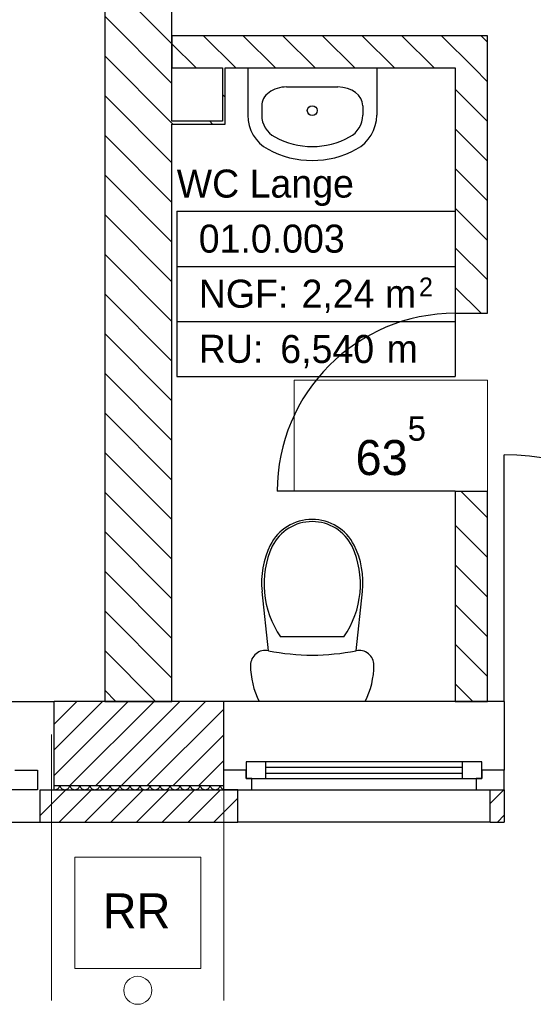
# Model space of a CAD drawing. Extents: x -73 to 359, y -4 to 85.
# Tile 39 of 149: x -20.82 to -18.99, y 31.98 to 35.5. Entities that reach past the tile are written whole.
import ezdxf

# ---------------------------------------------------------------- set-up
doc = ezdxf.new("R2010")
doc.units = 0
doc.header["$MEASUREMENT"] = 0
doc.linetypes.add('Strichpunktlinie', pattern=[0.006703, 0.003528, -0.001764, 0, -0.001411])
doc.linetypes.add('Wipeout_Contour', pattern=[1, 0, -1])
for name, color, linetype in [('0._EG_7_0', 7, 'Continuous'), ('0._EG_7_A_1 Sanitär', 7, 'Continuous'), ('0._EG_7_P_ZE_ACHSEN', 7, 'Continuous'), ('0._EG_7_P_ZE_TEXT', 7, 'Continuous'), ('0._EG_7_R_NT_INNENWAND', 7, 'Continuous'), ('0._EG_7_R_NT_TREPPE', 7, 'Continuous'), ('0._EG_7_R_TR_AUSSENWAND', 7, 'Continuous'), ('0._EG_7_R_TR_INNENWAND', 7, 'Continuous'), ('0._EG_7_Räume', 7, 'Continuous')]:
    doc.layers.add(name, color=color, linetype=linetype)
doc.styles.add('ERSTELLTER_STIL_1', font='txt')
doc.styles.add('ERSTELLTER_STIL_3', font='txt')
pattern_1 = [(45, (0, 0), (-0.04596194, 0.04596194), [])]
pattern_2 = [(135, (0, 0), (0.07071068, 0.07071068), [])]

# ---------------------------------------------------------------- blocks, each defined once
blk = doc.blocks.new('*X8', base_point=(-79.1554, -34.5065))
at = {"layer": '0._EG_7_R_TR_AUSSENWAND', "linetype": 'Continuous', "ltscale": 1000}
for p, q in [((-20.6987, 32.7505), (-20.6983, 32.7505)), ((-20.6983, 32.7505), (-20.6964, 32.7504)), ((-20.6964, 32.7504), (-20.6945, 32.7505)), ((-20.6945, 32.7505), (-20.6927, 32.7508)), ((-20.6927, 32.7508), (-20.6909, 32.7512)), ((-20.6909, 32.7512), (-20.6891, 32.7519)), ((-20.6891, 32.7519), (-20.6874, 32.7528)), ((-20.6874, 32.7528), (-20.6859, 32.7538)), ((-20.6859, 32.7538), (-20.6844, 32.755)), ((-20.6844, 32.755), (-20.6831, 32.7563)), ((-20.6831, 32.7563), (-20.6819, 32.7578)), ((-20.6819, 32.7578), (-20.6809, 32.7594)), ((-20.6809, 32.7594), (-20.6801, 32.7611)), ((-20.6801, 32.7611), (-20.6794, 32.7628)), ((-20.6794, 32.7628), (-20.6789, 32.7647)), ((-20.6789, 32.7647), (-20.6789, 32.765)), ((-20.6783, 32.765), (-20.6782, 32.7647)), ((-20.6782, 32.7647), (-20.6777, 32.7628)), ((-20.6777, 32.7628), (-20.6771, 32.7611)), ((-20.6771, 32.7611), (-20.6762, 32.7594)), ((-20.6762, 32.7594), (-20.6752, 32.7578)), ((-20.6752, 32.7578), (-20.6741, 32.7563)), ((-20.6741, 32.7563), (-20.6727, 32.755)), ((-20.6727, 32.755), (-20.6713, 32.7538)), ((-20.6713, 32.7538), (-20.6697, 32.7528)), ((-20.6697, 32.7528), (-20.668, 32.7519)), ((-20.668, 32.7519), (-20.6663, 32.7512)), ((-20.6663, 32.7512), (-20.6645, 32.7508)), ((-20.6645, 32.7508), (-20.6626, 32.7505)), ((-20.6626, 32.7505), (-20.6607, 32.7504)), ((-20.6607, 32.7504), (-20.6588, 32.7505)), ((-20.6588, 32.7505), (-20.657, 32.7508)), ((-20.657, 32.7508), (-20.6552, 32.7512)), ((-20.6552, 32.7512), (-20.6534, 32.7519)), ((-20.6534, 32.7519), (-20.6517, 32.7528)), ((-20.6517, 32.7528), (-20.6502, 32.7538)), ((-20.6502, 32.7538), (-20.6487, 32.755)), ((-20.6487, 32.755), (-20.6474, 32.7563)), ((-20.6474, 32.7563), (-20.6462, 32.7578)), ((-20.6462, 32.7578), (-20.6452, 32.7594)), ((-20.6452, 32.7594), (-20.6443, 32.7611)), ((-20.6443, 32.7611), (-20.6437, 32.7628)), ((-20.6437, 32.7628), (-20.6432, 32.7647)), ((-20.6432, 32.7647), (-20.6432, 32.765)), ((-20.6426, 32.765), (-20.6425, 32.7647)), ((-20.6425, 32.7647), (-20.642, 32.7628)), ((-20.642, 32.7628), (-20.6414, 32.7611)), ((-20.6414, 32.7611), (-20.6405, 32.7594)), ((-20.6405, 32.7594), (-20.6395, 32.7578)), ((-20.6395, 32.7578), (-20.6383, 32.7563)), ((-20.6383, 32.7563), (-20.637, 32.755)), ((-20.637, 32.755), (-20.6356, 32.7538)), ((-20.6356, 32.7538), (-20.634, 32.7528)), ((-20.634, 32.7528), (-20.6323, 32.7519)), ((-20.6323, 32.7519), (-20.6306, 32.7512)), ((-20.6306, 32.7512), (-20.6287, 32.7508)), ((-20.6287, 32.7508), (-20.6269, 32.7505)), ((-20.6269, 32.7505), (-20.625, 32.7504)), ((-20.625, 32.7504), (-20.6231, 32.7505)), ((-20.6231, 32.7505), (-20.6213, 32.7508)), ((-20.6213, 32.7508), (-20.6194, 32.7512)), ((-20.6194, 32.7512), (-20.6177, 32.7519)), ((-20.6177, 32.7519), (-20.616, 32.7528)), ((-20.616, 32.7528), (-20.6144, 32.7538)), ((-20.6144, 32.7538), (-20.613, 32.755)), ((-20.613, 32.755), (-20.6117, 32.7563)), ((-20.6117, 32.7563), (-20.6105, 32.7578)), ((-20.6105, 32.7578), (-20.6095, 32.7594)), ((-20.6095, 32.7594), (-20.6086, 32.7611)), ((-20.6086, 32.7611), (-20.608, 32.7628)), ((-20.608, 32.7628), (-20.6075, 32.7647)), ((-20.6075, 32.7647), (-20.6074, 32.765)), ((-20.6068, 32.765), (-20.6068, 32.7647)), ((-20.6068, 32.7647), (-20.6063, 32.7628)), ((-20.6063, 32.7628), (-20.6057, 32.7611)), ((-20.6057, 32.7611), (-20.6048, 32.7594)), ((-20.6048, 32.7594), (-20.6038, 32.7578)), ((-20.6038, 32.7578), (-20.6026, 32.7563)), ((-20.6026, 32.7563), (-20.6013, 32.755)), ((-20.6013, 32.755), (-20.5998, 32.7538)), ((-20.5998, 32.7538), (-20.5983, 32.7528)), ((-20.5983, 32.7528), (-20.5966, 32.7519)), ((-20.5966, 32.7519), (-20.5948, 32.7512)), ((-20.5948, 32.7512), (-20.593, 32.7508)), ((-20.593, 32.7508), (-20.5912, 32.7505)), ((-20.5912, 32.7505), (-20.5893, 32.7504)), ((-20.5893, 32.7504), (-20.5874, 32.7505)), ((-20.5874, 32.7505), (-20.5855, 32.7508)), ((-20.5855, 32.7508), (-20.5837, 32.7512)), ((-20.5837, 32.7512), (-20.582, 32.7519)), ((-20.582, 32.7519), (-20.5803, 32.7528)), ((-20.5803, 32.7528), (-20.5787, 32.7538)), ((-20.5787, 32.7538), (-20.5773, 32.755)), ((-20.5773, 32.755), (-20.5759, 32.7563)), ((-20.5759, 32.7563), (-20.5748, 32.7578)), ((-20.5748, 32.7578), (-20.5738, 32.7594)), ((-20.5738, 32.7594), (-20.5729, 32.7611)), ((-20.5729, 32.7611), (-20.5723, 32.7628)), ((-20.5723, 32.7628), (-20.5718, 32.7647)), ((-20.5718, 32.7647), (-20.5717, 32.765)), ((-20.5711, 32.765), (-20.5711, 32.7647)), ((-20.5711, 32.7647), (-20.5706, 32.7628)), ((-20.5706, 32.7628), (-20.5699, 32.7611)), ((-20.5699, 32.7611), (-20.5691, 32.7594)), ((-20.5691, 32.7594), (-20.5681, 32.7578)), ((-20.5681, 32.7578), (-20.5669, 32.7563)), ((-20.5669, 32.7563), (-20.5656, 32.755)), ((-20.5656, 32.755), (-20.5641, 32.7538)), ((-20.5641, 32.7538), (-20.5626, 32.7528)), ((-20.5626, 32.7528), (-20.5609, 32.7519)), ((-20.5609, 32.7519), (-20.5591, 32.7512)), ((-20.5591, 32.7512), (-20.5573, 32.7508)), ((-20.5573, 32.7508), (-20.5555, 32.7505)), ((-20.5555, 32.7505), (-20.5536, 32.7504)), ((-20.5536, 32.7504), (-20.5517, 32.7505)), ((-20.5517, 32.7505), (-20.5498, 32.7508)), ((-20.5498, 32.7508), (-20.548, 32.7512)), ((-20.548, 32.7512), (-20.5463, 32.7519)), ((-20.5463, 32.7519), (-20.5446, 32.7528)), ((-20.5446, 32.7528), (-20.543, 32.7538)), ((-20.543, 32.7538), (-20.5416, 32.755)), ((-20.5416, 32.755), (-20.5402, 32.7563)), ((-20.5402, 32.7563), (-20.5391, 32.7578)), ((-20.5391, 32.7578), (-20.538, 32.7594)), ((-20.538, 32.7594), (-20.5372, 32.7611)), ((-20.5372, 32.7611), (-20.5365, 32.7628)), ((-20.5365, 32.7628), (-20.5361, 32.7647)), ((-20.5361, 32.7647), (-20.536, 32.765)), ((-20.5354, 32.765), (-20.5354, 32.7647)), ((-20.5354, 32.7647), (-20.5349, 32.7628)), ((-20.5349, 32.7628), (-20.5342, 32.7611)), ((-20.5342, 32.7611), (-20.5334, 32.7594)), ((-20.5334, 32.7594), (-20.5324, 32.7578)), ((-20.5324, 32.7578), (-20.5312, 32.7563)), ((-20.5312, 32.7563), (-20.5299, 32.755)), ((-20.5299, 32.755), (-20.5284, 32.7538)), ((-20.5284, 32.7538), (-20.5268, 32.7528)), ((-20.5268, 32.7528), (-20.5252, 32.7519)), ((-20.5252, 32.7519), (-20.5234, 32.7512)), ((-20.5234, 32.7512), (-20.5216, 32.7508)), ((-20.5216, 32.7508), (-20.5197, 32.7505)), ((-20.5197, 32.7505), (-20.5179, 32.7504)), ((-20.5179, 32.7504), (-20.516, 32.7505)), ((-20.516, 32.7505), (-20.5141, 32.7508)), ((-20.5141, 32.7508), (-20.5123, 32.7512)), ((-20.5123, 32.7512), (-20.5105, 32.7519)), ((-20.5105, 32.7519), (-20.5089, 32.7528)), ((-20.5089, 32.7528), (-20.5073, 32.7538)), ((-20.5073, 32.7538), (-20.5058, 32.755)), ((-20.5058, 32.755), (-20.5045, 32.7563)), ((-20.5045, 32.7563), (-20.5033, 32.7578)), ((-20.5033, 32.7578), (-20.5023, 32.7594)), ((-20.5023, 32.7594), (-20.5015, 32.7611)), ((-20.5015, 32.7611), (-20.5008, 32.7628)), ((-20.5008, 32.7628), (-20.5004, 32.7647)), ((-20.5004, 32.7647), (-20.5003, 32.765)), ((-20.4997, 32.765), (-20.4996, 32.7647)), ((-20.4996, 32.7647), (-20.4992, 32.7628)), ((-20.4992, 32.7628), (-20.4985, 32.7611)), ((-20.4985, 32.7611), (-20.4977, 32.7594)), ((-20.4977, 32.7594), (-20.4967, 32.7578)), ((-20.4967, 32.7578), (-20.4955, 32.7563)), ((-20.4955, 32.7563), (-20.4942, 32.755)), ((-20.4942, 32.755), (-20.4927, 32.7538)), ((-20.4927, 32.7538), (-20.4911, 32.7528)), ((-20.4911, 32.7528), (-20.4895, 32.7519)), ((-20.4895, 32.7519), (-20.4877, 32.7512)), ((-20.4877, 32.7512), (-20.4859, 32.7508)), ((-20.4859, 32.7508), (-20.484, 32.7505)), ((-20.484, 32.7505), (-20.4821, 32.7504)), ((-20.4821, 32.7504), (-20.4803, 32.7505)), ((-20.4803, 32.7505), (-20.4784, 32.7508)), ((-20.4784, 32.7508), (-20.4766, 32.7512)), ((-20.4766, 32.7512), (-20.4748, 32.7519)), ((-20.4748, 32.7519), (-20.4732, 32.7528)), ((-20.4732, 32.7528), (-20.4716, 32.7538)), ((-20.4716, 32.7538), (-20.4701, 32.755)), ((-20.4701, 32.755), (-20.4688, 32.7563)), ((-20.4688, 32.7563), (-20.4676, 32.7578)), ((-20.4676, 32.7578), (-20.4666, 32.7594)), ((-20.4666, 32.7594), (-20.4658, 32.7611)), ((-20.4658, 32.7611), (-20.4651, 32.7628)), ((-20.4651, 32.7628), (-20.4646, 32.7647)), ((-20.4646, 32.7647), (-20.4646, 32.765)), ((-20.464, 32.765), (-20.4639, 32.7647)), ((-20.4639, 32.7647), (-20.4635, 32.7628)), ((-20.4635, 32.7628), (-20.4628, 32.7611)), ((-20.4628, 32.7611), (-20.462, 32.7594)), ((-20.462, 32.7594), (-20.4609, 32.7578)), ((-20.4609, 32.7578), (-20.4598, 32.7563)), ((-20.4598, 32.7563), (-20.4584, 32.755)), ((-20.4584, 32.755), (-20.457, 32.7538)), ((-20.457, 32.7538), (-20.4554, 32.7528)), ((-20.4554, 32.7528), (-20.4537, 32.7519)), ((-20.4537, 32.7519), (-20.452, 32.7512)), ((-20.452, 32.7512), (-20.4502, 32.7508)), ((-20.4502, 32.7508), (-20.4483, 32.7505)), ((-20.4483, 32.7505), (-20.4464, 32.7504)), ((-20.4464, 32.7504), (-20.4445, 32.7505)), ((-20.4445, 32.7505), (-20.4427, 32.7508)), ((-20.4427, 32.7508), (-20.4409, 32.7512)), ((-20.4409, 32.7512), (-20.4391, 32.7519)), ((-20.4391, 32.7519), (-20.4374, 32.7528)), ((-20.4374, 32.7528), (-20.4359, 32.7538)), ((-20.4359, 32.7538), (-20.4344, 32.755)), ((-20.4344, 32.755), (-20.4331, 32.7563)), ((-20.4331, 32.7563), (-20.4319, 32.7578)), ((-20.4319, 32.7578), (-20.4309, 32.7594)), ((-20.4309, 32.7594), (-20.4301, 32.7611)), ((-20.4301, 32.7611), (-20.4294, 32.7628)), ((-20.4294, 32.7628), (-20.4289, 32.7647)), ((-20.4289, 32.7647), (-20.4289, 32.765)), ((-20.4283, 32.765), (-20.4282, 32.7647)), ((-20.4282, 32.7647), (-20.4277, 32.7628)), ((-20.4277, 32.7628), (-20.4271, 32.7611)), ((-20.4271, 32.7611), (-20.4262, 32.7594)), ((-20.4262, 32.7594), (-20.4252, 32.7578)), ((-20.4252, 32.7578), (-20.4241, 32.7563)), ((-20.4241, 32.7563), (-20.4227, 32.755)), ((-20.4227, 32.755), (-20.4213, 32.7538)), ((-20.4213, 32.7538), (-20.4197, 32.7528)), ((-20.4197, 32.7528), (-20.418, 32.7519)), ((-20.418, 32.7519), (-20.4163, 32.7512)), ((-20.4163, 32.7512), (-20.4145, 32.7508)), ((-20.4145, 32.7508), (-20.4126, 32.7505)), ((-20.4126, 32.7505), (-20.4107, 32.7504)), ((-20.4107, 32.7504), (-20.4088, 32.7505)), ((-20.4088, 32.7505), (-20.407, 32.7508)), ((-20.407, 32.7508), (-20.4052, 32.7512)), ((-20.4052, 32.7512), (-20.4034, 32.7519)), ((-20.4034, 32.7519), (-20.4017, 32.7528)), ((-20.4017, 32.7528), (-20.4002, 32.7538)), ((-20.4002, 32.7538), (-20.3987, 32.755)), ((-20.3987, 32.755), (-20.3974, 32.7563)), ((-20.3974, 32.7563), (-20.3962, 32.7578)), ((-20.3962, 32.7578), (-20.3952, 32.7594)), ((-20.3952, 32.7594), (-20.3943, 32.7611)), ((-20.3943, 32.7611), (-20.3937, 32.7628)), ((-20.3937, 32.7628), (-20.3932, 32.7647)), ((-20.3932, 32.7647), (-20.3932, 32.765)), ((-20.3926, 32.765), (-20.3925, 32.7647)), ((-20.3925, 32.7647), (-20.392, 32.7628)), ((-20.392, 32.7628), (-20.3914, 32.7611)), ((-20.3914, 32.7611), (-20.3905, 32.7594)), ((-20.3905, 32.7594), (-20.3895, 32.7578)), ((-20.3895, 32.7578), (-20.3883, 32.7563)), ((-20.3883, 32.7563), (-20.387, 32.755)), ((-20.387, 32.755), (-20.3856, 32.7538)), ((-20.3856, 32.7538), (-20.384, 32.7528)), ((-20.384, 32.7528), (-20.3823, 32.7519)), ((-20.3823, 32.7519), (-20.3806, 32.7512)), ((-20.3806, 32.7512), (-20.3787, 32.7508)), ((-20.3787, 32.7508), (-20.3769, 32.7505)), ((-20.3769, 32.7505), (-20.375, 32.7504)), ((-20.375, 32.7504), (-20.3731, 32.7505)), ((-20.3731, 32.7505), (-20.3713, 32.7508)), ((-20.3713, 32.7508), (-20.3694, 32.7512)), ((-20.3694, 32.7512), (-20.3677, 32.7519)), ((-20.3677, 32.7519), (-20.366, 32.7528)), ((-20.366, 32.7528), (-20.3644, 32.7538)), ((-20.3644, 32.7538), (-20.363, 32.755)), ((-20.363, 32.755), (-20.3617, 32.7563)), ((-20.3617, 32.7563), (-20.3605, 32.7578)), ((-20.3605, 32.7578), (-20.3595, 32.7594)), ((-20.3595, 32.7594), (-20.3586, 32.7611)), ((-20.3586, 32.7611), (-20.358, 32.7628)), ((-20.358, 32.7628), (-20.3575, 32.7647)), ((-20.3575, 32.7647), (-20.3574, 32.765)), ((-20.3568, 32.765), (-20.3568, 32.7647)), ((-20.3568, 32.7647), (-20.3563, 32.7628)), ((-20.3563, 32.7628), (-20.3557, 32.7611)), ((-20.3557, 32.7611), (-20.3548, 32.7594)), ((-20.3548, 32.7594), (-20.3538, 32.7578)), ((-20.3538, 32.7578), (-20.3526, 32.7563)), ((-20.3526, 32.7563), (-20.3513, 32.755)), ((-20.3513, 32.755), (-20.3498, 32.7538)), ((-20.3498, 32.7538), (-20.3483, 32.7528)), ((-20.3483, 32.7528), (-20.3466, 32.7519)), ((-20.3466, 32.7519), (-20.3448, 32.7512)), ((-20.3448, 32.7512), (-20.343, 32.7508)), ((-20.343, 32.7508), (-20.3412, 32.7505)), ((-20.3412, 32.7505), (-20.3393, 32.7504)), ((-20.3393, 32.7504), (-20.3374, 32.7505)), ((-20.3374, 32.7505), (-20.3355, 32.7508)), ((-20.3355, 32.7508), (-20.3337, 32.7512)), ((-20.3337, 32.7512), (-20.332, 32.7519)), ((-20.332, 32.7519), (-20.3303, 32.7528)), ((-20.3303, 32.7528), (-20.3287, 32.7538)), ((-20.3287, 32.7538), (-20.3273, 32.755)), ((-20.3273, 32.755), (-20.3259, 32.7563)), ((-20.3259, 32.7563), (-20.3248, 32.7578)), ((-20.3248, 32.7578), (-20.3238, 32.7594)), ((-20.3238, 32.7594), (-20.3229, 32.7611)), ((-20.3229, 32.7611), (-20.3223, 32.7628)), ((-20.3223, 32.7628), (-20.3218, 32.7647)), ((-20.3218, 32.7647), (-20.3217, 32.765)), ((-20.3211, 32.765), (-20.3211, 32.7647)), ((-20.3211, 32.7647), (-20.3206, 32.7628)), ((-20.3206, 32.7628), (-20.3199, 32.7611)), ((-20.3199, 32.7611), (-20.3191, 32.7594)), ((-20.3191, 32.7594), (-20.3181, 32.7578)), ((-20.3181, 32.7578), (-20.3169, 32.7563)), ((-20.3169, 32.7563), (-20.3156, 32.755)), ((-20.3156, 32.755), (-20.3141, 32.7538)), ((-20.3141, 32.7538), (-20.3126, 32.7528)), ((-20.3126, 32.7528), (-20.3109, 32.7519)), ((-20.3109, 32.7519), (-20.3091, 32.7512)), ((-20.3091, 32.7512), (-20.3073, 32.7508)), ((-20.3073, 32.7508), (-20.3055, 32.7505)), ((-20.3055, 32.7505), (-20.3036, 32.7504)), ((-20.3036, 32.7504), (-20.3017, 32.7505)), ((-20.3017, 32.7505), (-20.2998, 32.7508)), ((-20.2998, 32.7508), (-20.298, 32.7512)), ((-20.298, 32.7512), (-20.2963, 32.7519)), ((-20.2963, 32.7519), (-20.2946, 32.7528)), ((-20.2946, 32.7528), (-20.293, 32.7538)), ((-20.293, 32.7538), (-20.2916, 32.755)), ((-20.2916, 32.755), (-20.2902, 32.7563)), ((-20.2902, 32.7563), (-20.2891, 32.7578)), ((-20.2891, 32.7578), (-20.288, 32.7594)), ((-20.288, 32.7594), (-20.2872, 32.7611)), ((-20.2872, 32.7611), (-20.2865, 32.7628)), ((-20.2865, 32.7628), (-20.2861, 32.7647)), ((-20.2861, 32.7647), (-20.286, 32.765)), ((-20.2854, 32.765), (-20.2854, 32.7647)), ((-20.2854, 32.7647), (-20.2849, 32.7628)), ((-20.2849, 32.7628), (-20.2842, 32.7611)), ((-20.2842, 32.7611), (-20.2834, 32.7594)), ((-20.2834, 32.7594), (-20.2824, 32.7578)), ((-20.2824, 32.7578), (-20.2812, 32.7563)), ((-20.2812, 32.7563), (-20.2799, 32.755)), ((-20.2799, 32.755), (-20.2784, 32.7538)), ((-20.2784, 32.7538), (-20.2768, 32.7528)), ((-20.2768, 32.7528), (-20.2752, 32.7519)), ((-20.2752, 32.7519), (-20.2734, 32.7512)), ((-20.2734, 32.7512), (-20.2716, 32.7508)), ((-20.2716, 32.7508), (-20.2697, 32.7505)), ((-20.2697, 32.7505), (-20.2679, 32.7504)), ((-20.2679, 32.7504), (-20.266, 32.7505)), ((-20.266, 32.7505), (-20.2641, 32.7508)), ((-20.2641, 32.7508), (-20.2623, 32.7512)), ((-20.2623, 32.7512), (-20.2605, 32.7519)), ((-20.2605, 32.7519), (-20.2589, 32.7528)), ((-20.2589, 32.7528), (-20.2573, 32.7538)), ((-20.2573, 32.7538), (-20.2558, 32.755)), ((-20.2558, 32.755), (-20.2545, 32.7563)), ((-20.2545, 32.7563), (-20.2533, 32.7578)), ((-20.2533, 32.7578), (-20.2523, 32.7594)), ((-20.2523, 32.7594), (-20.2515, 32.7611)), ((-20.2515, 32.7611), (-20.2508, 32.7628)), ((-20.2508, 32.7628), (-20.2504, 32.7647)), ((-20.2504, 32.7647), (-20.2503, 32.765)), ((-20.2497, 32.765), (-20.2496, 32.7647)), ((-20.2496, 32.7647), (-20.2492, 32.7628)), ((-20.2492, 32.7628), (-20.2485, 32.7611)), ((-20.2485, 32.7611), (-20.2477, 32.7594)), ((-20.2477, 32.7594), (-20.2467, 32.7578)), ((-20.2467, 32.7578), (-20.2455, 32.7563)), ((-20.2455, 32.7563), (-20.2442, 32.755)), ((-20.2442, 32.755), (-20.2427, 32.7538)), ((-20.2427, 32.7538), (-20.2411, 32.7528)), ((-20.2411, 32.7528), (-20.2395, 32.7519)), ((-20.2395, 32.7519), (-20.2377, 32.7512)), ((-20.2377, 32.7512), (-20.2359, 32.7508)), ((-20.2359, 32.7508), (-20.234, 32.7505)), ((-20.234, 32.7505), (-20.2321, 32.7504)), ((-20.2321, 32.7504), (-20.2303, 32.7505)), ((-20.2303, 32.7505), (-20.2284, 32.7508)), ((-20.2284, 32.7508), (-20.2266, 32.7512)), ((-20.2266, 32.7512), (-20.2248, 32.7519)), ((-20.2248, 32.7519), (-20.2232, 32.7528)), ((-20.2232, 32.7528), (-20.2216, 32.7538)), ((-20.2216, 32.7538), (-20.2201, 32.755)), ((-20.2201, 32.755), (-20.2188, 32.7563)), ((-20.2188, 32.7563), (-20.2176, 32.7578)), ((-20.2176, 32.7578), (-20.2166, 32.7594)), ((-20.2166, 32.7594), (-20.2158, 32.7611)), ((-20.2158, 32.7611), (-20.2151, 32.7628)), ((-20.2151, 32.7628), (-20.2146, 32.7647)), ((-20.2146, 32.7647), (-20.2146, 32.765)), ((-20.214, 32.765), (-20.2139, 32.7647)), ((-20.2139, 32.7647), (-20.2135, 32.7628)), ((-20.2135, 32.7628), (-20.2128, 32.7611)), ((-20.2128, 32.7611), (-20.212, 32.7594)), ((-20.212, 32.7594), (-20.2109, 32.7578)), ((-20.2109, 32.7578), (-20.2098, 32.7563)), ((-20.2098, 32.7563), (-20.2084, 32.755)), ((-20.2084, 32.755), (-20.207, 32.7538)), ((-20.207, 32.7538), (-20.2054, 32.7528)), ((-20.2054, 32.7528), (-20.2037, 32.7519)), ((-20.2037, 32.7519), (-20.202, 32.7512)), ((-20.202, 32.7512), (-20.2002, 32.7508)), ((-20.2002, 32.7508), (-20.1983, 32.7505)), ((-20.1983, 32.7505), (-20.1964, 32.7504)), ((-20.1964, 32.7504), (-20.1945, 32.7505)), ((-20.1945, 32.7505), (-20.1927, 32.7508)), ((-20.1927, 32.7508), (-20.1909, 32.7512)), ((-20.1909, 32.7512), (-20.1891, 32.7519)), ((-20.1891, 32.7519), (-20.1874, 32.7528)), ((-20.1874, 32.7528), (-20.1859, 32.7538)), ((-20.1859, 32.7538), (-20.1844, 32.755)), ((-20.1844, 32.755), (-20.1831, 32.7563)), ((-20.1831, 32.7563), (-20.1819, 32.7578)), ((-20.1819, 32.7578), (-20.1809, 32.7594)), ((-20.1809, 32.7594), (-20.1801, 32.7611)), ((-20.1801, 32.7611), (-20.1794, 32.7628)), ((-20.1794, 32.7628), (-20.1789, 32.7647)), ((-20.1789, 32.7647), (-20.1789, 32.765)), ((-20.1783, 32.765), (-20.1782, 32.7647)), ((-20.1782, 32.7647), (-20.1777, 32.7628)), ((-20.1777, 32.7628), (-20.1771, 32.7611)), ((-20.1771, 32.7611), (-20.1762, 32.7594)), ((-20.1762, 32.7594), (-20.1752, 32.7578)), ((-20.1752, 32.7578), (-20.1741, 32.7563)), ((-20.1741, 32.7563), (-20.1727, 32.755)), ((-20.1727, 32.755), (-20.1713, 32.7538)), ((-20.1713, 32.7538), (-20.1697, 32.7528)), ((-20.1697, 32.7528), (-20.168, 32.7519)), ((-20.168, 32.7519), (-20.1663, 32.7512)), ((-20.1663, 32.7512), (-20.1645, 32.7508)), ((-20.1645, 32.7508), (-20.1626, 32.7505)), ((-20.1626, 32.7505), (-20.1607, 32.7504)), ((-20.1607, 32.7504), (-20.1588, 32.7505)), ((-20.1588, 32.7505), (-20.157, 32.7508)), ((-20.157, 32.7508), (-20.1552, 32.7512)), ((-20.1552, 32.7512), (-20.1534, 32.7519)), ((-20.1534, 32.7519), (-20.1517, 32.7528)), ((-20.1517, 32.7528), (-20.1502, 32.7538)), ((-20.1502, 32.7538), (-20.1487, 32.755)), ((-20.1487, 32.755), (-20.1474, 32.7563)), ((-20.1474, 32.7563), (-20.1462, 32.7578)), ((-20.1462, 32.7578), (-20.1452, 32.7594)), ((-20.1452, 32.7594), (-20.1443, 32.7611)), ((-20.1443, 32.7611), (-20.1437, 32.7628)), ((-20.1437, 32.7628), (-20.1432, 32.7647)), ((-20.1432, 32.7647), (-20.1432, 32.765)), ((-20.1426, 32.765), (-20.1425, 32.7647)), ((-20.1425, 32.7647), (-20.142, 32.7628)), ((-20.142, 32.7628), (-20.1414, 32.7611)), ((-20.1414, 32.7611), (-20.1405, 32.7594)), ((-20.1405, 32.7594), (-20.1395, 32.7578)), ((-20.1395, 32.7578), (-20.1383, 32.7563)), ((-20.1383, 32.7563), (-20.137, 32.755)), ((-20.137, 32.755), (-20.1356, 32.7538)), ((-20.1356, 32.7538), (-20.134, 32.7528)), ((-20.134, 32.7528), (-20.1323, 32.7519)), ((-20.1323, 32.7519), (-20.1306, 32.7512)), ((-20.1306, 32.7512), (-20.1287, 32.7508)), ((-20.1287, 32.7508), (-20.1269, 32.7505)), ((-20.1269, 32.7505), (-20.125, 32.7504)), ((-20.125, 32.7504), (-20.1231, 32.7505)), ((-20.1231, 32.7505), (-20.1213, 32.7508)), ((-20.1213, 32.7508), (-20.1194, 32.7512)), ((-20.1194, 32.7512), (-20.1177, 32.7519)), ((-20.1177, 32.7519), (-20.116, 32.7528)), ((-20.116, 32.7528), (-20.1144, 32.7538)), ((-20.1144, 32.7538), (-20.113, 32.755)), ((-20.113, 32.755), (-20.1117, 32.7563)), ((-20.1117, 32.7563), (-20.1105, 32.7578)), ((-20.1105, 32.7578), (-20.1095, 32.7594)), ((-20.1095, 32.7594), (-20.1086, 32.7611)), ((-20.1086, 32.7611), (-20.108, 32.7628)), ((-20.108, 32.7628), (-20.1075, 32.7647)), ((-20.1075, 32.7647), (-20.1074, 32.765)), ((-20.1068, 32.765), (-20.1068, 32.7647)), ((-20.1068, 32.7647), (-20.1063, 32.7628)), ((-20.1063, 32.7628), (-20.1057, 32.7611)), ((-20.1057, 32.7611), (-20.1048, 32.7594)), ((-20.1048, 32.7594), (-20.1038, 32.7578)), ((-20.1038, 32.7578), (-20.1026, 32.7563)), ((-20.1026, 32.7563), (-20.1013, 32.755)), ((-20.1013, 32.755), (-20.0998, 32.7538)), ((-20.0998, 32.7538), (-20.0983, 32.7528)), ((-20.0983, 32.7528), (-20.0966, 32.7519)), ((-20.0966, 32.7519), (-20.0948, 32.7512)), ((-20.0948, 32.7512), (-20.0937, 32.7509))]:
    blk.add_line(p, q, dxfattribs=at)

msp = doc.modelspace()

# ---------------------------------------------------------------- hatches: boundary and pattern name
at = {"layer": '0._EG_7_R_NT_INNENWAND', "linetype": 'Continuous', "ltscale": 1000}
h = msp.add_hatch(dxfattribs=at)
h.set_pattern_fill('MW_Porenbeton_0007', color=256, style=0, pattern_type=2)
h.set_pattern_definition(pattern_2)
h.paths.add_polyline_path([(-19.1537, 35.44), (-20.2787, 35.44), (-20.2787, 35.325), (-19.1537, 35.325)], flags=0)
h = msp.add_hatch(dxfattribs=at)
h.set_pattern_fill('MW_Porenbeton_0007', color=256, style=0, pattern_type=2)
h.set_pattern_definition(pattern_2)
h.paths.add_polyline_path([(-20.0887, 35.125), (-20.0887, 35.325), (-20.0987, 35.325), (-20.0987, 35.135)], flags=0)
h = msp.add_hatch(dxfattribs=at)
h.set_pattern_fill('MW_Porenbeton_0007', color=256, style=0, pattern_type=2)
h.set_pattern_definition(pattern_2)
h.paths.add_polyline_path([(-19.2687, 34.45), (-19.1537, 34.45), (-19.1537, 35.325), (-19.2687, 35.325)], flags=0)
h = msp.add_hatch(dxfattribs=at)
h.set_pattern_fill('MW_Porenbeton_0007', color=256, style=0, pattern_type=2)
h.set_pattern_definition(pattern_2)
h.paths.add_polyline_path([(-20.2787, 35.125), (-20.0887, 35.125), (-20.0987, 35.135), (-20.2787, 35.135)], flags=0)
h = msp.add_hatch(dxfattribs=at)
h.set_pattern_fill('MW_Porenbeton_0007', color=256, style=0, pattern_type=2)
h.set_pattern_definition(pattern_2)
h.paths.add_polyline_path([(-19.2687, 33.065), (-19.1537, 33.065), (-19.1537, 33.815), (-19.2687, 33.815)], flags=0)
at = {"layer": '0._EG_7_R_TR_AUSSENWAND', "linetype": 'Continuous', "ltscale": 1000}
h = msp.add_hatch(dxfattribs=at)
h.set_pattern_fill('MW_Kalksandstein_0007', color=256, style=0, pattern_type=2)
h.set_pattern_definition(pattern_1)
h.paths.add_polyline_path([(-20.6987, 32.82), (-20.6987, 32.765), (-20.0937, 32.765), (-20.0937, 32.82), (-20.0937, 33.065), (-20.6987, 33.065)], flags=0)
h = msp.add_hatch(dxfattribs=at)
h.set_pattern_fill('MW_Kalksandstein_0007', color=256, style=0, pattern_type=2)
h.set_pattern_definition(pattern_1)
h.paths.add_polyline_path([(-20.7487, 32.75), (-20.7487, 32.635), (-20.0437, 32.635), (-20.0437, 32.75), (-20.0937, 32.75), (-20.6987, 32.75)], flags=0)
h = msp.add_hatch(dxfattribs=at)
h.set_pattern_fill('MW_Kalksandstein_0007', color=256, style=0, pattern_type=2)
h.set_pattern_definition(pattern_1)
h.paths.add_polyline_path([(-19.1437, 32.635), (-19.0937, 32.635), (-19.0937, 32.75), (-19.1437, 32.75)], flags=0)
at = {"layer": '0._EG_7_R_TR_INNENWAND', "linetype": 'Continuous', "ltscale": 1000}
h = msp.add_hatch(dxfattribs=at)
h.set_pattern_fill('MW_Porenbeton_0007', color=256, style=0, pattern_type=2)
h.set_pattern_definition(pattern_2)
h.paths.add_polyline_path([(-20.2787, 38.205), (-20.5187, 38.205), (-20.5187, 33.065), (-20.2787, 33.065)], flags=0)

# ---------------------------------------------------------------- linework, layer by layer
at = {"layer": '0._EG_7_0', "linetype": 'Continuous', "ltscale": 1000}
for p, q in [((-19.2687, 34.45), (-19.1537, 34.45)), ((-19.2687, 33.815), (-19.1537, 33.815)), ((-20.6987, 32.82), (-20.6987, 33.065)), ((-20.0937, 32.82), (-20.0937, 33.065)), ((-20.6987, 32.765), (-20.6987, 32.82)), ((-20.0937, 32.765), (-20.0937, 32.82)), ((-20.7487, 32.635), (-20.7487, 32.75)), ((-20.7487, 32.75), (-20.6987, 32.75)), ((-20.6987, 32.75), (-20.6987, 32.765)), ((-20.0937, 32.75), (-20.0937, 32.765)), ((-20.0437, 32.75), (-20.0937, 32.75)), ((-20.0437, 32.635), (-20.0437, 32.75)), ((-19.1437, 32.635), (-19.1437, 32.75)), ((-19.1437, 32.75), (-19.0937, 32.75)), ((-19.0937, 32.75), (-19.0937, 32.635))]:
    msp.add_line(p, q, dxfattribs=at)
at = {"layer": '0._EG_7_A_1 Sanitär', "linetype": 'Continuous', "ltscale": 1000}
for p, q in [((-20.0087, 35.325), (-20.0087, 35.157)), ((-20.0087, 35.325), (-19.5487, 35.325)), ((-19.5487, 35.325), (-19.5487, 35.157)), ((-19.8698, 35.2573), (-19.6876, 35.2573)), ((-19.6876, 35.2573), (-19.6876, 35.2573)), ((-19.9587, 35.1906), (-19.9587, 35.157)), ((-19.5987, 35.1906), (-19.5987, 35.157)), ((-19.935, 33.2464), (-19.9577, 33.458)), ((-19.6224, 33.2464), (-19.5996, 33.458)), ((-19.6662, 33.2957), (-19.8912, 33.2957)), ((-19.5898, 33.065), (-19.9676, 33.065))]:
    msp.add_line(p, q, dxfattribs=at)
msp.add_circle((-19.7787, 35.1731), 0.0175, dxfattribs=at)
at = {"layer": '0._EG_7_A_1 Sanitär', "color": 5, "linetype": 'Continuous', "lineweight": 13, "ltscale": 1000}
msp.add_circle((-20.4007, 32.035), 0.05, dxfattribs=at)
at = {"layer": '0._EG_7_A_1 Sanitär', "linetype": 'Continuous', "ltscale": 1000}
for centre, radius, start, end in [((-19.8698, 35.157), 0.1389, 180, 241.5254), ((-19.8698, 35.157), 0.0889, 180, 241.5254), ((-19.6876, 35.157), 0.0889, 298.4746, 0), ((-19.6876, 35.157), 0.1389, 298.4746, 0), ((-19.7787, 35.325), 0.28, 241.5254, 298.4746), ((-19.7787, 35.325), 0.33, 241.5254, 298.4746)]:
    msp.add_arc(centre, radius, start, end, dxfattribs=at)
for centre, major_axis, ratio, start_param, end_param in [((-19.8698, 35.1906), (0.0889, 0), 0.750558, 1.570796, 3.141593), ((-19.6876, 35.1906), (0.0889, 0), 0.750558, 0, 1.570796), ((-19.7787, 33.5487), (0.1669, 0), 0.9963, 0.460327, 2.681269), ((-19.7787, 33.5487), (0.1589, 0), 0.9963, 0.460377, 2.681195), ((-19.6228, 33.4833), (0.3279, 0), 0.9963, 2.713123, 3.753215), ((-19.6595, 33.4899), (0.2999, 0), 0.9963, 2.681243, 3.248348), ((-19.9346, 33.4833), (0.3279, 0), 0.9963, 5.671563, 6.711655), ((-19.8978, 33.4899), (0.2999, 0), 0.9963, 6.17643, 6.743535), ((-19.9455, 33.1945), (0.0531, 0), 0.9963, 1.370401, 3.141557), ((-19.7787, 34.0128), (0.785, 0), 0.9963, 4.511964, 4.91281), ((-19.7787, 34.0128), (0.785, 0), 0.9963, 4.511964, 4.91281), ((-19.7787, 34.0128), (0.785, 0), 0.9963, 4.511963, 4.912816), ((-19.6118, 33.1945), (0.0531, 0), 0.9963, 0.000036, 1.771191), ((-19.7114, 33.1945), (0.2873, 0), 0.9963, 3.141584, 3.611059), ((-19.846, 33.1945), (0.2873, 0), 0.9963, 5.813719, 6.283194)]:
    msp.add_ellipse(centre, major_axis=major_axis, ratio=ratio, start_param=start_param, end_param=end_param, dxfattribs=at)
at = {"layer": '0._EG_7_P_ZE_ACHSEN', "color": 9, "linetype": 'Strichpunktlinie', "lineweight": 18, "ltscale": 1000}
msp.add_line((-20.7087, 31.9988), (-20.7087, 32.9479), dxfattribs=at)
at = {"layer": '0._EG_7_P_ZE_TEXT', "color": 255, "linetype": 'Continuous', "lineweight": 18, "ltscale": 1000}
for p, q in [((-19.1537, 34.2114), (-19.8435, 34.2114)), ((-19.8435, 34.2114), (-19.8435, 33.815)), ((-19.1537, 33.815), (-19.1537, 34.2114)), ((-19.8435, 33.815), (-19.1537, 33.815)), ((-20.1757, 32.5094), (-20.6257, 32.5094)), ((-20.6257, 32.5094), (-20.6257, 32.1129)), ((-20.1757, 32.1129), (-20.1757, 32.5094)), ((-20.6257, 32.1129), (-20.1757, 32.1129))]:
    msp.add_line(p, q, dxfattribs=at)
at = {"layer": '0._EG_7_R_NT_INNENWAND', "linetype": 'Continuous', "ltscale": 1000}
for p, q in [((-19.1537, 35.44), (-20.2787, 35.44)), ((-20.2787, 35.44), (-20.2787, 35.325)), ((-19.1537, 35.325), (-19.1537, 35.44)), ((-20.2787, 35.325), (-20.0987, 35.325)), ((-20.0987, 35.325), (-20.0987, 35.135)), ((-20.0887, 35.325), (-19.2687, 35.325)), ((-20.0887, 35.125), (-20.0887, 35.325)), ((-19.2687, 35.325), (-19.2687, 34.45)), ((-19.1537, 34.45), (-19.1537, 35.325)), ((-20.0987, 35.135), (-20.2787, 35.135)), ((-20.2787, 35.125), (-20.0887, 35.125)), ((-19.2687, 33.815), (-19.9037, 33.815)), ((-19.2687, 33.815), (-19.2687, 33.065)), ((-19.1537, 33.065), (-19.1537, 33.815)), ((-19.2687, 33.065), (-19.1537, 33.065))]:
    msp.add_line(p, q, dxfattribs=at)
msp.add_arc((-19.2687, 33.815), 0.635, 90, 180, dxfattribs=at)
at = {"layer": '0._EG_7_R_TR_AUSSENWAND', "linetype": 'Continuous', "ltscale": 1000}
for p, q in [((-19.0937, 33.065), (-19.0937, 33.945)), ((-23.3287, 33.065), (-20.6987, 33.065)), ((-20.0937, 33.065), (-20.6987, 33.065)), ((-19.0937, 33.065), (-20.0937, 33.065)), ((-20.6987, 32.765), (-20.6987, 32.82)), ((-20.6987, 32.765), (-20.0937, 32.765)), ((-20.6987, 32.75), (-20.6987, 32.765)), ((-20.6987, 32.75), (-20.0937, 32.75)), ((-23.2787, 32.635), (-20.7487, 32.635)), ((-20.7487, 32.635), (-20.0437, 32.635)), ((-19.1437, 32.635), (-20.0437, 32.635)), ((-19.1437, 32.635), (-19.0937, 32.635))]:
    msp.add_line(p, q, dxfattribs=at)
msp.add_arc((-19.0937, 33.065), 0.88, 0, 90, dxfattribs=at)
at = {"layer": '0._EG_7_R_TR_INNENWAND', "linetype": 'Continuous', "ltscale": 1000}
for p, q in [((-20.5187, 38.205), (-20.5187, 33.065)), ((-20.2787, 35.135), (-20.2787, 38.205)), ((-20.2787, 33.065), (-20.2787, 35.125)), ((-20.5187, 33.065), (-20.2787, 33.065))]:
    msp.add_line(p, q, dxfattribs=at)
at = {"layer": '0._EG_7_Räume', "linetype": 'Continuous', "ltscale": 1000}
for p, q in [((-20.2618, 34.8137), (-20.2618, 34.2244)), ((-20.2618, 34.8137), (-19.2687, 34.8137)), ((-19.2687, 34.8137), (-19.2687, 34.2244)), ((-20.2618, 34.6172), (-19.2687, 34.6172)), ((-20.2618, 34.4208), (-19.2687, 34.4208)), ((-20.2618, 34.2244), (-19.2687, 34.2244))]:
    msp.add_line(p, q, dxfattribs=at)

# ---------------------------------------------------------------- block references
at = {"layer": '0._EG_7_0', "linetype": 'Continuous', "ltscale": 1000}
msp.add_blockref('*X8', (-79.1554, -34.5065), dxfattribs=at)

# ---------------------------------------------------------------- texts
at = {"layer": '0._EG_7_P_ZE_TEXT', "linetype": 'Continuous', "char_height": 0.125, "style": 'ERSTELLTER_STIL_1'}
for s, insert, attachment_point in [('{63\\A1{\\H0.7x;\\S5^  ;}}', (-19.4986, 34.0829), 2), ('{RR }', (-20.5257, 32.3808), 1)]:
    msp.add_mtext(s, dxfattribs=dict(at, insert=insert, attachment_point=attachment_point))
at = {"layer": '0._EG_7_Räume', "linetype": 'Continuous'}
for s, insert, char_height, attachment_point, style in [('{WC Lange}', (-20.2618, 34.9627), 0.1, 1, 'ERSTELLTER_STIL_3'), ('{01.0.003 }', (-20.1832, 34.7663), 0.1, 1, 'ERSTELLTER_STIL_1'), ('{NGF: }', (-20.1832, 34.5698), 0.1, 1, 'ERSTELLTER_STIL_1'), ('{2,24 m}', (-19.8166, 34.5698), 0.1, 1, 'ERSTELLTER_STIL_1'), ('{2}', (-19.3978, 34.5775), 0.06667, 1, 'ERSTELLTER_STIL_1'), ('{6,540}', (-19.8925, 34.254), 0.1, 7, 'ERSTELLTER_STIL_1'), ('{RU: }', (-20.1832, 34.3734), 0.1, 1, 'ERSTELLTER_STIL_1'), ('{ m}', (-19.5505, 34.3734), 0.1, 1, 'ERSTELLTER_STIL_1')]:
    msp.add_mtext(s, dxfattribs=dict(at, insert=insert, char_height=char_height, attachment_point=attachment_point, style=style))

# ---------------------------------------------------------------- wipeouts: each hides what was drawn before it
at = {"color": 254, "linetype": 'Wipeout_Contour', "lineweight": 0, "ltscale": 152.990294}
msp.add_wipeout([(-19.2437, 32.83), (-19.2437, 32.85), (-19.9437, 32.85), (-19.9437, 32.83)], dxfattribs=at).dxf.layer = '0._EG_7_R_TR_AUSSENWAND'
at = {"color": 254, "linetype": 'Wipeout_Contour', "lineweight": 0, "ltscale": 152.752786}
msp.add_wipeout([(-19.1937, 32.75), (-19.1937, 32.79), (-19.9937, 32.79), (-19.9937, 32.75)], dxfattribs=at).dxf.layer = '0._EG_7_R_TR_AUSSENWAND'

# ---------------------------------------------------------------- next in the draw order: wipeouts: each hides what was drawn before it
at = {"color": 254, "linetype": 'Wipeout_Contour', "lineweight": 0, "ltscale": 232.83846}
msp.add_wipeout([(-20.7587, 32.75), (-20.8587, 32.75), (-20.8587, 32.79), (-20.8387, 32.79), (-20.8387, 32.82), (-20.7587, 32.82)], dxfattribs=at).dxf.layer = '0._EG_7_R_TR_AUSSENWAND'
at = {"color": 254, "linetype": 'Wipeout_Contour', "lineweight": 0, "ltscale": 230.988472}
msp.add_wipeout([(-20.0937, 32.75), (-19.9937, 32.75), (-19.9937, 32.79), (-20.0137, 32.79), (-20.0137, 32.82), (-20.0937, 32.82)], dxfattribs=at).dxf.layer = '0._EG_7_R_TR_AUSSENWAND'
at = {"color": 254, "linetype": 'Wipeout_Contour', "lineweight": 0, "ltscale": 152.852939}
msp.add_wipeout([(-19.2437, 32.79), (-19.2437, 32.81), (-19.9437, 32.81), (-19.9437, 32.79)], dxfattribs=at).dxf.layer = '0._EG_7_R_TR_AUSSENWAND'
at = {"color": 254, "linetype": 'Wipeout_Contour', "lineweight": 0, "ltscale": 227.665251}
msp.add_wipeout([(-19.0937, 32.82), (-19.1737, 32.82), (-19.1737, 32.79), (-19.1937, 32.79), (-19.1937, 32.75), (-19.0937, 32.75)], dxfattribs=at).dxf.layer = '0._EG_7_R_TR_AUSSENWAND'

# ---------------------------------------------------------------- next in the draw order: linework, layer by layer
at = {"layer": '0._EG_7_P_ZE_ACHSEN', "color": 9, "linetype": 'Strichpunktlinie', "lineweight": 18, "ltscale": 1000}
msp.add_line((-20.0937, 31.9988), (-20.0937, 32.9479), dxfattribs=at)
at = {"layer": '0._EG_7_R_NT_TREPPE', "linetype": 'Continuous', "ltscale": 1000}
msp.add_line((-19.0937, 33.065), (-19.0937, 32.82), dxfattribs=at)
at = {"layer": '0._EG_7_R_TR_AUSSENWAND', "linetype": 'Continuous', "ltscale": 1000}
for p, q in [((-20.8387, 32.82), (-20.7587, 32.82)), ((-20.7587, 32.82), (-20.7587, 32.75)), ((-20.0937, 32.765), (-20.0937, 32.82)), ((-19.0937, 32.765), (-19.0937, 32.82)), ((-20.7587, 32.75), (-20.8587, 32.75)), ((-20.7487, 32.75), (-20.6987, 32.75)), ((-20.0937, 32.75), (-20.0937, 32.765)), ((-20.0937, 32.75), (-19.9937, 32.75)), ((-20.0437, 32.75), (-20.0937, 32.75)), ((-19.9937, 32.75), (-19.1937, 32.75)), ((-19.1937, 32.75), (-19.0937, 32.75)), ((-19.1437, 32.75), (-19.0937, 32.75)), ((-19.0937, 32.75), (-19.0937, 32.765))]:
    msp.add_line(p, q, dxfattribs=at)

# ---------------------------------------------------------------- next in the draw order: wipeouts: each hides what was drawn before it
at = {"color": 254, "linetype": 'Wipeout_Contour', "lineweight": 0, "ltscale": 153.705189}
msp.add_wipeout([(-19.9437, 32.79), (-19.9437, 32.85), (-20.0137, 32.85), (-20.0137, 32.79)], dxfattribs=at).dxf.layer = '0._EG_7_R_TR_AUSSENWAND'
at = {"color": 254, "linetype": 'Wipeout_Contour', "lineweight": 0, "ltscale": 152.126553}
msp.add_wipeout([(-19.1737, 32.79), (-19.1737, 32.85), (-19.2437, 32.85), (-19.2437, 32.79)], dxfattribs=at).dxf.layer = '0._EG_7_R_TR_AUSSENWAND'

# ---------------------------------------------------------------- next in the draw order: linework, layer by layer
at = {"layer": '0._EG_7_R_TR_AUSSENWAND', "linetype": 'Continuous', "ltscale": 1000}
for p, q in [((-19.9437, 32.85), (-20.0137, 32.85)), ((-20.0137, 32.85), (-20.0137, 32.79)), ((-19.2437, 32.85), (-19.9437, 32.85)), ((-19.1737, 32.85), (-19.2437, 32.85)), ((-19.1737, 32.79), (-19.1737, 32.85)), ((-20.0137, 32.82), (-20.0937, 32.82)), ((-20.0137, 32.79), (-20.0137, 32.82)), ((-19.0937, 32.82), (-19.1737, 32.82)), ((-19.1737, 32.82), (-19.1737, 32.79)), ((-19.9937, 32.79), (-20.0137, 32.79)), ((-20.0137, 32.79), (-19.9437, 32.79)), ((-19.9937, 32.75), (-19.9937, 32.79)), ((-19.9437, 32.79), (-19.2437, 32.79)), ((-19.2437, 32.79), (-19.1737, 32.79)), ((-19.1737, 32.79), (-19.1937, 32.79)), ((-19.1937, 32.79), (-19.1937, 32.75))]:
    msp.add_line(p, q, dxfattribs=at)

# ---------------------------------------------------------------- next in the draw order: wipeouts: each hides what was drawn before it
at = {"color": 254, "linetype": 'Wipeout_Contour', "lineweight": 0, "ltscale": 152.921611}
msp.add_wipeout([(-19.2437, 32.83), (-19.9437, 32.83), (-19.9437, 32.81), (-19.2437, 32.81)], dxfattribs=at).dxf.layer = '0._EG_7_R_TR_AUSSENWAND'

# ---------------------------------------------------------------- next in the draw order: linework, layer by layer
at = {"layer": '0._EG_7_R_TR_AUSSENWAND', "linetype": 'Continuous', "ltscale": 1000}
for p, q in [((-19.9437, 32.79), (-19.9437, 32.85)), ((-19.2437, 32.85), (-19.2437, 32.79)), ((-19.2437, 32.83), (-19.9437, 32.83)), ((-19.9437, 32.81), (-19.2437, 32.81))]:
    msp.add_line(p, q, dxfattribs=at)

doc.saveas('drawing.dxf')
